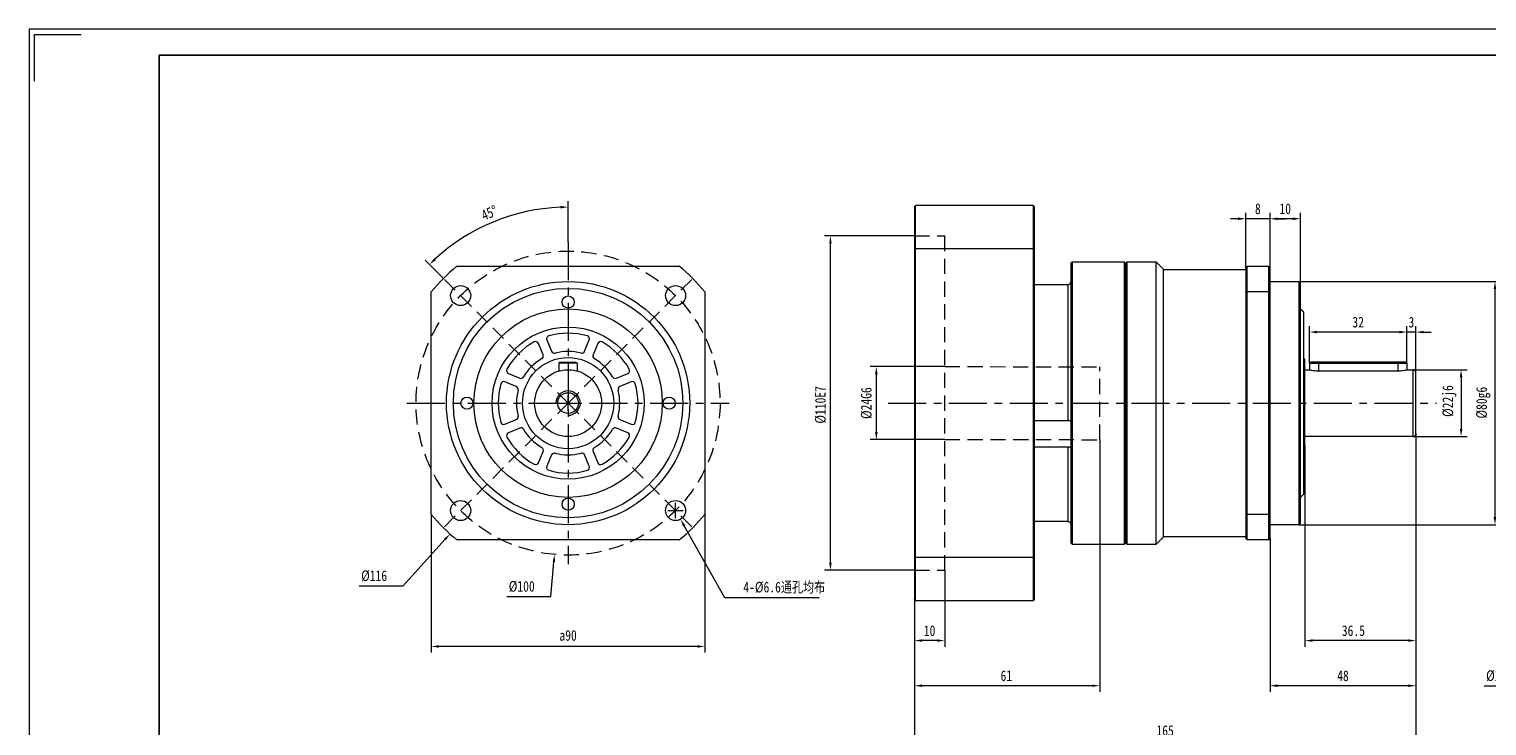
# Model space of a CAD drawing. Header units: millimetres. Extents: x 35 to 754, y 54 to 563.
# Tile 3 of 4: x 35 to 514, y 333 to 563. Entities that reach past the tile are written whole.
import ezdxf

# ---------------------------------------------------------------- set-up
doc = ezdxf.new("R2010")
doc.units = ezdxf.units.MM
doc.header["$LTSCALE"] = 10
doc.linetypes.add('CENTER', pattern=[2, 1.25, -0.25, 0.25, -0.25])
doc.linetypes.add('DASHED', pattern=[0.75, 0.5, -0.25])
doc.layers.get('0').update_dxf_attribs({"lineweight": 18})
for name, color, linetype, lineweight in [('3中心线层', 1, 'CENTER', 18), ('4虚线层', 6, 'DASHED', 18), ('图框_外框线', 7, 'Continuous', 18)]:
    doc.layers.add(name, color=color, linetype=linetype, lineweight=lineweight)
doc.styles.add('TH_GBDIM', font='txt', dxfattribs={"width": 0.8})
doc.dimstyles.new('TH_GBDIM', dxfattribs={"dimtxt": 3.5, "dimasz": 2.5, "dimexe": 2, "dimexo": 0, "dimgap": 1.5, "dimtad": 1, "dimdec": 1, "dimdsep": 46, "dimtxsty": 'TH_GBDIM', "dimcen": 2.5, "dimdle": 5, "dimclrd": 4, "dimclre": 4, "dimclrt": 3, "dimadec": 0, "dimazin": 0, "dimtfac": 0.714286, "dimtdec": 1, "dimtmove": 0, "dimatfit": 3, "dimfxl": 0, "dimtolj": 1, "dimarcsym": 0})

# ---------------------------------------------------------------- blocks, each defined once
blk = doc.blocks.new('*X6')
blk.add_hatch(color=4).paths.add_polyline_path([(550.5, 376.26), (551.12, 375.71), (552.47, 377.85)], flags=0)
at = {"color": 4}
for p, q in [((607.23, 437.06), (607.23, 442.06)), ((604.73, 439.56), (609.73, 439.56)), ((524.72, 346.58), (550.81, 375.99)), ((513.49, 346.58), (524.72, 346.58))]:
    blk.add_line(p, q, dxfattribs=at)
at = {"color": 3, "insert": (518.35, 349.83), "char_height": 3.5, "width": 15.2756, "attachment_point": 5, "style": 'TH_GBDIM'}
blk.add_mtext('%%C165', dxfattribs=at)
blk = doc.blocks.new('*X11')
blk.add_hatch(color=4).paths.add_polyline_path([(250.64, 399.36), (249.91, 398.95), (249.05, 401.33)], flags=0)
at = {"color": 4}
for p, q in [((244.93, 404.21), (249.93, 404.21)), ((247.43, 401.71), (247.43, 406.71)), ((263.62, 375.46), (250.28, 399.15)), ((294.72, 375.46), (263.62, 375.46))]:
    blk.add_line(p, q, dxfattribs=at)
at = {"color": 3, "insert": (283.18, 378.83), "char_height": 3.5, "width": 55.0667, "attachment_point": 5, "style": 'TH_GBDIM'}
blk.add_mtext('4-%%C6.6通孔均布', dxfattribs=at)
blk = doc.blocks.new('*X12')
for points in [[(169.57, 359.92), (169.57, 359.09), (167.07, 359.51)], [(254.57, 359.92), (254.57, 359.09), (257.07, 359.51)]]:
    blk.add_hatch(color=4).paths.add_polyline_path(points, flags=0)
at = {"color": 4}
for p, q in [((167.07, 402.97), (167.07, 357.51)), ((257.07, 402.97), (257.07, 357.51)), ((254.57, 359.51), (169.57, 359.51))]:
    blk.add_line(p, q, dxfattribs=at)
at = {"color": 3, "insert": (212.07, 363.11), "char_height": 3.5, "width": 11.2, "attachment_point": 5, "style": 'TH_GBDIM'}
blk.add_mtext('a90', dxfattribs=at)
blk = doc.blocks.new('*X16')
for points in [[(209.57, 504.42), (209.58, 503.58), (212.07, 504.05)], [(168.57, 486.59), (167.99, 487.19), (166.48, 485.16)]]:
    blk.add_hatch(color=4).paths.add_polyline_path(points, flags=0)
at = {"color": 4}
for p, q in [((212.07, 492.56), (212.07, 506.05)), ((171.06, 480.57), (165.06, 486.57))]:
    blk.add_line(p, q, dxfattribs=at)
blk.add_arc((212.07, 439.56), 64.49, 92.2214, 132.7786, dxfattribs=at)
at = {"color": 3, "insert": (186.15, 502.14), "char_height": 3.5, "width": 12.5704, "attachment_point": 5, "rotation": 22.5, "style": 'TH_GBDIM'}
blk.add_mtext('45%%D', dxfattribs=at)
blk = doc.blocks.new('*X17')
blk.add_hatch(color=4).paths.add_polyline_path([(206.96, 387.31), (207.79, 387.23), (207.6, 389.76)], flags=0)
at = {"color": 4}
for p, q in [((212.07, 437.06), (212.07, 442.06)), ((209.57, 439.56), (214.57, 439.56)), ((206.36, 375.96), (207.38, 387.27)), ((191.94, 375.96), (206.36, 375.96))]:
    blk.add_line(p, q, dxfattribs=at)
at = {"color": 3, "insert": (196.81, 379.21), "char_height": 3.5, "width": 15.3689, "attachment_point": 5, "style": 'TH_GBDIM'}
blk.add_mtext('%%C100', dxfattribs=at)
blk = doc.blocks.new('*X18')
blk.add_hatch(color=4).paths.add_polyline_path([(171.22, 394.94), (171.84, 394.38), (173.21, 396.51)], flags=0)
at = {"color": 4}
for p, q in [((212.07, 437.06), (212.07, 442.06)), ((209.57, 439.56), (214.57, 439.56)), ((157.81, 379.46), (171.53, 394.66)), ((143.39, 379.46), (157.81, 379.46))]:
    blk.add_line(p, q, dxfattribs=at)
at = {"color": 3, "insert": (148.26, 382.71), "char_height": 3.5, "width": 15.3378, "attachment_point": 5, "style": 'TH_GBDIM'}
blk.add_mtext('%%C116', dxfattribs=at)
blk = doc.blocks.new('*X19')
for points in [[(297.96, 492.06), (298.79, 492.06), (298.37, 494.56)], [(297.96, 387.06), (298.79, 387.06), (298.37, 384.56)]]:
    blk.add_hatch(color=4).paths.add_polyline_path(points, flags=0)
at = {"color": 4}
for p, q in [((325.99, 494.56), (296.37, 494.56)), ((298.37, 387.06), (298.37, 492.06)), ((325.99, 384.56), (296.37, 384.56))]:
    blk.add_line(p, q, dxfattribs=at)
at = {"color": 3, "insert": (295.12, 438.98), "char_height": 3.5, "width": 23.2711, "attachment_point": 5, "rotation": 90, "style": 'TH_GBDIM'}
blk.add_mtext('%%C110E7', dxfattribs=at)
blk = doc.blocks.new('*X20')
for points in [[(313.06, 449.06), (313.89, 449.06), (313.48, 451.56)], [(313.06, 430.06), (313.89, 430.06), (313.48, 427.56)]]:
    blk.add_hatch(color=4).paths.add_polyline_path(points, flags=0)
at = {"color": 4}
for p, q in [((335.96, 451.56), (311.48, 451.56)), ((313.48, 430.06), (313.48, 449.06)), ((335.99, 427.56), (311.48, 427.56))]:
    blk.add_line(p, q, dxfattribs=at)
at = {"color": 3, "insert": (310.23, 439.56), "char_height": 3.5, "width": 19.32, "attachment_point": 5, "rotation": 90, "style": 'TH_GBDIM'}
blk.add_mtext('%%C24G6', dxfattribs=at)
blk = doc.blocks.new('*X21')
for points in [[(328.49, 361.85), (328.49, 361.02), (325.99, 361.43)], [(333.49, 361.85), (333.49, 361.02), (335.99, 361.43)]]:
    blk.add_hatch(color=4).paths.add_polyline_path(points, flags=0)
at = {"color": 4}
for p, q in [((335.99, 384.56), (335.99, 359.43)), ((325.99, 374.96), (325.99, 359.43)), ((333.49, 361.43), (328.49, 361.43))]:
    blk.add_line(p, q, dxfattribs=at)
at = {"color": 3, "insert": (330.99, 364.68), "char_height": 3.5, "width": 6.6578, "attachment_point": 5, "style": 'TH_GBDIM'}
blk.add_mtext('10', dxfattribs=at)
blk = doc.blocks.new('*X22')
for points in [[(328.49, 347), (328.49, 346.17), (325.99, 346.58)], [(384.49, 347), (384.49, 346.17), (386.99, 346.58)]]:
    blk.add_hatch(color=4).paths.add_polyline_path(points, flags=0)
at = {"color": 4}
for p, q in [((386.99, 427.53), (386.99, 344.58)), ((325.99, 374.96), (325.99, 344.58)), ((384.49, 346.58), (328.49, 346.58))]:
    blk.add_line(p, q, dxfattribs=at)
at = {"color": 3, "insert": (356.24, 349.83), "char_height": 3.5, "width": 6.7822, "attachment_point": 5, "style": 'TH_GBDIM'}
blk.add_mtext('61', dxfattribs=at)
blk = doc.blocks.new('*X23')
for points in [[(505.43, 448.06), (506.26, 448.06), (505.85, 450.56)], [(505.43, 431.06), (506.26, 431.06), (505.85, 428.56)]]:
    blk.add_hatch(color=4).paths.add_polyline_path(points, flags=0)
at = {"color": 4}
for p, q in [((489.99, 450.56), (507.85, 450.56)), ((505.85, 448.06), (505.85, 431.06)), ((489.99, 428.56), (507.85, 428.56))]:
    blk.add_line(p, q, dxfattribs=at)
at = {"color": 3, "insert": (502.01, 440.24), "char_height": 3.5, "width": 19.32, "attachment_point": 5, "rotation": 90, "style": 'TH_GBDIM'}
blk.add_mtext('%%C22j6', dxfattribs=at)
blk = doc.blocks.new('*X24')
for points in [[(516.58, 477.06), (517.41, 477.06), (517, 479.56)], [(516.58, 402.06), (517.41, 402.06), (517, 399.56)]]:
    blk.add_hatch(color=4).paths.add_polyline_path(points, flags=0)
at = {"color": 4}
for p, q in [((452.49, 479.56), (519, 479.56)), ((517, 477.06), (517, 402.06)), ((452.49, 399.56), (519, 399.56))]:
    blk.add_line(p, q, dxfattribs=at)
at = {"color": 3, "insert": (513.16, 439.71), "char_height": 3.5, "width": 19.32, "attachment_point": 5, "rotation": 90, "style": 'TH_GBDIM'}
blk.add_mtext('%%C80g6', dxfattribs=at)
blk = doc.blocks.new('*X25')
for points in [[(458.49, 463.34), (458.49, 462.51), (455.99, 462.92)], [(485.49, 463.34), (485.49, 462.51), (487.99, 462.92)]]:
    blk.add_hatch(color=4).paths.add_polyline_path(points, flags=0)
at = {"color": 4}
for p, q in [((455.99, 452.66), (455.99, 464.92)), ((485.49, 462.92), (458.49, 462.92)), ((487.99, 452.66), (487.99, 464.92))]:
    blk.add_line(p, q, dxfattribs=at)
at = {"color": 3, "insert": (471.99, 466.17), "char_height": 3.5, "width": 7, "attachment_point": 5, "style": 'TH_GBDIM'}
blk.add_mtext('32', dxfattribs=at)
blk = doc.blocks.new('*X26')
for points in [[(485.49, 463.34), (485.49, 462.51), (487.99, 462.92)], [(493.49, 463.34), (493.49, 462.51), (490.99, 462.92)]]:
    blk.add_hatch(color=4).paths.add_polyline_path(points, flags=0)
at = {"color": 4}
for p, q in [((485.49, 462.92), (482.99, 462.92)), ((487.99, 452.66), (487.99, 464.92)), ((490.99, 462.92), (487.99, 462.92)), ((490.99, 449.56), (490.99, 464.92)), ((493.49, 462.92), (495.99, 462.92))]:
    blk.add_line(p, q, dxfattribs=at)
at = {"color": 3, "insert": (489.49, 466.17), "char_height": 3.5, "width": 3.0178, "attachment_point": 5, "style": 'TH_GBDIM'}
blk.add_mtext('3', dxfattribs=at)
blk = doc.blocks.new('*X27')
for points in [[(456.99, 361.85), (456.99, 361.02), (454.49, 361.43)], [(488.49, 361.85), (488.49, 361.02), (490.99, 361.43)]]:
    blk.add_hatch(color=4).paths.add_polyline_path(points, flags=0)
at = {"color": 4}
for p, q in [((490.99, 429.56), (490.99, 359.43)), ((454.49, 425.56), (454.49, 359.43)), ((488.49, 361.43), (456.99, 361.43))]:
    blk.add_line(p, q, dxfattribs=at)
at = {"color": 3, "insert": (470.42, 364.68), "char_height": 3.5, "width": 14.9644, "attachment_point": 5, "style": 'TH_GBDIM'}
blk.add_mtext('36.5', dxfattribs=at)
blk = doc.blocks.new('*X28')
for points in [[(445.49, 347), (445.49, 346.17), (442.99, 346.58)], [(488.49, 347), (488.49, 346.17), (490.99, 346.58)]]:
    blk.add_hatch(color=4).paths.add_polyline_path(points, flags=0)
at = {"color": 4}
for p, q in [((490.99, 429.56), (490.99, 344.58)), ((442.99, 395.06), (442.99, 344.58)), ((488.49, 346.58), (445.49, 346.58))]:
    blk.add_line(p, q, dxfattribs=at)
at = {"color": 3, "insert": (466.99, 349.83), "char_height": 3.5, "width": 7.2178, "attachment_point": 5, "style": 'TH_GBDIM'}
blk.add_mtext('48', dxfattribs=at)
blk = doc.blocks.new('*X29')
for points in [[(445.49, 500.63), (445.49, 499.79), (442.99, 500.21)], [(450.49, 500.63), (450.49, 499.79), (452.99, 500.21)]]:
    blk.add_hatch(color=4).paths.add_polyline_path(points, flags=0)
at = {"color": 4}
for p, q in [((442.99, 484.06), (442.99, 502.21)), ((450.49, 500.21), (445.49, 500.21)), ((452.99, 479.06), (452.99, 502.21))]:
    blk.add_line(p, q, dxfattribs=at)
at = {"color": 3, "insert": (447.99, 503.46), "char_height": 3.5, "width": 6.6578, "attachment_point": 5, "style": 'TH_GBDIM'}
blk.add_mtext('10', dxfattribs=at)
blk = doc.blocks.new('*X30')
for points in [[(432.49, 500.63), (432.49, 499.79), (434.99, 500.21)], [(445.49, 500.63), (445.49, 499.79), (442.99, 500.21)]]:
    blk.add_hatch(color=4).paths.add_polyline_path(points, flags=0)
at = {"color": 4}
for p, q in [((432.49, 500.21), (429.99, 500.21)), ((434.99, 484.06), (434.99, 502.21)), ((442.99, 500.21), (434.99, 500.21)), ((442.99, 484.06), (442.99, 502.21)), ((445.49, 500.21), (447.99, 500.21))]:
    blk.add_line(p, q, dxfattribs=at)
at = {"color": 3, "insert": (438.99, 503.46), "char_height": 3.5, "width": 3.1733, "attachment_point": 5, "style": 'TH_GBDIM'}
blk.add_mtext('8', dxfattribs=at)
blk = doc.blocks.new('*X31')
for points in [[(328.49, 328.97), (328.49, 328.13), (325.99, 328.55)], [(488.49, 328.97), (488.49, 328.13), (490.99, 328.55)]]:
    blk.add_hatch(color=4).paths.add_polyline_path(points, flags=0)
at = {"color": 4}
for p, q in [((490.99, 429.56), (490.99, 326.55)), ((325.99, 374.96), (325.99, 326.55)), ((328.49, 328.55), (488.49, 328.55))]:
    blk.add_line(p, q, dxfattribs=at)
at = {"color": 3, "insert": (408.49, 331.8), "char_height": 3.5, "width": 10.5467, "attachment_point": 5, "style": 'TH_GBDIM'}
blk.add_mtext('165', dxfattribs=at)

msp = doc.modelspace()

# ---------------------------------------------------------------- linework, layer by layer
at = {"color": 7, "linetype": 'Continuous', "lineweight": 15}
for p, q in [((325.99, 504.16), (325.99, 490.23)), ((326.39, 490.37), (326.39, 504.56)), ((365.09, 504.56), (326.39, 504.56)), ((365.09, 504.56), (365.09, 490.37)), ((365.49, 490.23), (365.49, 504.16)), ((325.99, 490.23), (325.99, 388.89)), ((326.39, 388.76), (326.39, 490.37)), ((365.09, 490.37), (326.39, 490.37)), ((365.09, 490.37), (365.09, 388.76)), ((365.49, 388.89), (365.49, 490.23)), ((175.48, 484.56), (248.67, 484.56)), ((377.49, 485.56), (377.49, 439.56)), ((377.99, 439.56), (377.99, 486.06)), ((394.99, 486.06), (394.99, 393.06)), ((395.49, 393.56), (395.49, 485.56)), ((395.49, 485.56), (395.49, 439.56)), ((395.99, 439.56), (395.99, 486.06)), ((405.49, 439.56), (405.49, 486.06)), ((435.49, 476.15), (435.49, 484.56)), ((435.49, 484.56), (442.49, 484.56)), ((442.49, 484.56), (442.49, 476.15)), ((407.99, 439.56), (407.99, 483.56)), ((434.99, 484.06), (434.99, 475.98)), ((442.99, 475.98), (442.99, 484.06)), ((452.49, 479.56), (452.49, 399.56)), ((167.07, 402.97), (167.07, 476.15)), ((257.07, 476.15), (257.07, 402.97)), ((365.49, 478.56), (376.49, 478.56)), ((376.49, 478.56), (376.49, 433.73)), ((434.99, 475.98), (434.99, 403.15)), ((435.49, 402.97), (435.49, 476.15)), ((442.49, 476.15), (435.49, 476.15)), ((442.49, 476.15), (442.49, 402.97)), ((442.99, 403.15), (442.99, 475.98)), ((452.99, 400.06), (452.99, 479.06)), ((453.99, 469.56), (453.99, 409.56)), ((203.87, 455.46), (202.32, 459.18)), ((205.1, 460.33), (206.64, 456.6)), ((217.51, 456.6), (219.05, 460.33)), ((221.82, 459.18), (220.28, 455.46)), ((209.47, 453.06), (209.07, 452.66)), ((215.07, 452.66), (209.07, 452.66)), ((209.07, 452.66), (209.07, 450.14)), ((209.47, 453.06), (214.67, 453.06)), ((214.67, 453.06), (215.07, 452.66)), ((215.07, 452.66), (215.07, 450.14)), ((454.49, 425.56), (454.49, 453.56)), ((455.99, 452.66), (455.99, 450.56)), ((455.99, 452.66), (458.99, 452.66)), ((458.99, 453.06), (456.39, 453.06)), ((484.99, 453.06), (458.99, 453.06)), ((458.99, 452.66), (458.99, 453.06)), ((458.99, 452.66), (484.99, 452.66)), ((458.99, 452.66), (458.99, 450.14)), ((487.59, 453.06), (484.99, 453.06)), ((484.99, 453.06), (484.99, 452.66)), ((484.99, 452.66), (487.99, 452.66)), ((484.99, 452.66), (484.99, 450.14)), ((487.99, 452.66), (487.99, 450.56)), ((195.03, 445), (191.31, 446.54)), ((192.45, 449.31), (196.18, 447.77)), ((227.97, 447.77), (231.69, 449.31)), ((232.84, 446.54), (229.12, 445)), ((458.99, 450.14), (484.99, 450.14)), ((489.99, 450.56), (489.99, 428.56)), ((490.99, 429.56), (490.99, 449.56)), ((377.49, 439.56), (377.49, 393.56)), ((377.99, 393.06), (377.99, 439.56)), ((395.49, 439.56), (395.49, 393.56)), ((395.99, 393.06), (395.99, 439.56)), ((405.49, 393.06), (405.49, 439.56)), ((407.99, 395.56), (407.99, 439.56)), ((191.31, 432.58), (195.03, 434.13)), ((229.12, 434.13), (232.84, 432.58)), ((376.49, 433.73), (365.49, 433.73)), ((196.18, 431.35), (192.45, 429.81)), ((231.69, 429.81), (227.97, 431.35)), ((202.32, 419.94), (203.87, 423.67)), ((206.64, 422.52), (205.1, 418.79)), ((219.05, 418.79), (217.51, 422.52)), ((220.28, 423.67), (221.82, 419.94)), ((365.49, 425.2), (376.49, 425.2)), ((376.49, 425.2), (376.49, 400.56)), ((434.99, 403.15), (434.99, 395.06)), ((435.49, 394.56), (435.49, 402.97)), ((435.49, 402.97), (442.49, 402.97)), ((442.49, 402.97), (442.49, 394.56)), ((442.99, 395.06), (442.99, 403.15)), ((376.49, 400.56), (365.49, 400.56)), ((248.67, 394.56), (175.48, 394.56)), ((442.49, 394.56), (435.49, 394.56)), ((325.99, 388.89), (325.99, 374.96)), ((326.39, 374.56), (326.39, 388.76)), ((365.09, 388.76), (326.39, 388.76)), ((365.09, 388.76), (365.09, 374.56)), ((365.49, 374.96), (365.49, 388.89)), ((365.09, 374.56), (326.39, 374.56))]:
    msp.add_line(p, q, dxfattribs=at)
at = {"color": 1, "linetype": 'DASHED'}
for q in [(171.06, 480.57), (253.09, 480.57), (171.06, 398.55), (253.09, 398.55)]:
    msp.add_line((212.07, 439.56), q, dxfattribs=at)
for p, q in [((209.47, 453.06), (209.07, 452.66)), ((209.47, 453.06), (209.07, 452.66)), ((209.07, 452.66), (209.07, 450.14)), ((209.07, 452.66), (209.07, 450.14)), ((209.47, 453.06), (214.67, 453.06)), ((209.47, 453.06), (214.67, 453.06)), ((214.67, 453.06), (215.07, 452.66)), ((214.67, 453.06), (215.07, 452.66)), ((215.07, 452.66), (215.07, 450.14)), ((215.07, 452.66), (215.07, 450.14))]:
    msp.add_line(p, q)
msp.add_circle((212.07, 439.56), 50, dxfattribs=at)
at = {"color": 7, "linetype": 'Continuous', "lineweight": 15}
for centre, radius in [((212.07, 439.56), 40), ((176.72, 474.92), 3.3), ((212.07, 439.56), 37.75), ((212.07, 472.81), 2), ((247.43, 474.92), 3.3), ((212.07, 439.56), 31), ((212.07, 439.56), 25), ((212.07, 439.56), 15), ((178.82, 439.56), 2), ((245.32, 439.56), 2), ((212.07, 406.31), 2), ((176.72, 404.21), 3.3), ((247.43, 404.21), 3.3)]:
    msp.add_circle(centre, radius, dxfattribs=at)
for radius in [11, 3.4]:
    msp.add_circle((212.07, 439.56), radius)
for centre, radius, start, end in [((212.07, 439.56), 58, 129.1167, 140.8833), ((212.07, 439.56), 58, 39.1167, 50.8833), ((206.02, 460.71), 1, 105.975, 202.5), ((212.07, 439.56), 23, 74.025, 105.975), ((218.13, 460.71), 1, 337.5, 74.025), ((212.07, 439.56), 23, 119.025, 150.975), ((201.4, 458.8), 1, 22.5, 119.025), ((207.56, 456.99), 1, 202.5, 284.5164), ((212.07, 439.56), 17, 75.4836, 104.5164), ((216.59, 456.99), 1, 255.4836, 337.5), ((222.75, 458.8), 1, 60.975, 157.5), ((212.07, 439.56), 23, 29.025, 60.975), ((212.07, 439.56), 17, 120.4836, 149.5164), ((202.94, 455.07), 1, 300.4836, 22.5), ((221.21, 455.07), 1, 157.5, 239.5164), ((212.07, 439.56), 17, 30.4836, 59.5164), ((453.49, 453.56), 1, 0, 60), ((190.92, 445.62), 1, 67.5, 164.025), ((192.84, 450.24), 1, 150.975, 247.5), ((196.56, 448.69), 1, 247.5, 329.5164), ((227.59, 448.69), 1, 210.4836, 292.5), ((231.31, 450.24), 1, 292.5, 29.025), ((233.22, 445.62), 1, 15.975, 112.5), ((489.99, 449.56), 1, 0, 90), ((212.07, 439.56), 23, 164.025, 195.975), ((194.65, 444.07), 1, 345.4836, 67.5), ((212.07, 439.56), 17, 165.4836, 194.5164), ((229.5, 444.07), 1, 112.5, 194.5164), ((212.07, 439.56), 17, 345.4836, 14.5164), ((212.07, 439.56), 23, 344.025, 15.975), ((190.92, 433.51), 1, 195.975, 292.5), ((194.65, 435.05), 1, 292.5, 14.5164), ((229.5, 435.05), 1, 165.4836, 247.5), ((233.22, 433.51), 1, 247.5, 344.025), ((192.84, 428.89), 1, 112.5, 209.025), ((212.07, 439.56), 23, 209.025, 240.975), ((196.56, 430.43), 1, 30.4836, 112.5), ((212.07, 439.56), 17, 210.4836, 239.5164), ((212.07, 439.56), 17, 300.4836, 329.5164), ((212.07, 439.56), 23, 299.025, 330.975), ((227.59, 430.43), 1, 67.5, 149.5164), ((231.31, 428.89), 1, 330.975, 67.5), ((489.99, 429.56), 1, 270, 0), ((202.94, 424.05), 1, 337.5, 59.5164), ((207.56, 422.14), 1, 75.4836, 157.5), ((212.07, 439.56), 17, 255.4836, 284.5164), ((216.59, 422.14), 1, 22.5, 104.5164), ((221.21, 424.05), 1, 120.4836, 202.5), ((453.49, 425.56), 1, 300, 0), ((201.4, 420.32), 1, 240.975, 337.5), ((206.02, 418.41), 1, 157.5, 254.025), ((212.07, 439.56), 23, 254.025, 285.975), ((218.13, 418.41), 1, 285.975, 22.5), ((222.75, 420.32), 1, 202.5, 299.025), ((212.07, 439.56), 58, 219.1167, 230.8833), ((212.07, 439.56), 58, 309.1167, 320.8833)]:
    msp.add_arc(centre, radius, start, end, dxfattribs=at)
at = {"color": 4}
msp.add_arc((212.07, 439.56), 4, 270, 180, dxfattribs=at)
at = {"color": 7, "linetype": 'Continuous', "lineweight": 15}
for points in [[(325.99, 504.16), (326.39, 504.56)], [(365.49, 504.16), (365.09, 504.56)], [(326.39, 490.37), (325.99, 490.23)], [(365.49, 490.23), (365.09, 490.37)], [(377.49, 485.56), (377.99, 486.06)], [(377.99, 486.06), (394.99, 486.06)], [(394.99, 486.06), (395.49, 485.56)], [(395.49, 485.56), (395.99, 486.06)], [(395.99, 486.06), (405.49, 486.06)], [(405.49, 486.06), (407.99, 483.56)], [(434.99, 484.06), (435.49, 484.56)], [(442.49, 484.56), (442.99, 484.06)], [(407.99, 483.56), (434.99, 483.56)], [(442.99, 479.56), (452.49, 479.56)], [(452.49, 479.56), (452.99, 479.06)], [(434.99, 475.98), (435.49, 476.15)], [(442.49, 476.15), (442.99, 475.98)], [(452.99, 470.56), (453.99, 469.56)], [(455.99, 452.66), (456.39, 453.06)], [(487.59, 453.06), (487.99, 452.66)], [(454.49, 450.56), (455.99, 450.56)], [(487.99, 450.56), (489.99, 450.56)], [(489.99, 428.56), (454.49, 428.56)], [(453.99, 409.56), (452.99, 408.56)], [(434.99, 403.15), (435.49, 402.97)], [(442.49, 402.97), (442.99, 403.15)], [(452.49, 399.56), (442.99, 399.56)], [(452.99, 400.06), (452.49, 399.56)], [(377.99, 393.06), (377.49, 393.56)], [(395.49, 393.56), (394.99, 393.06)], [(395.99, 393.06), (395.49, 393.56)], [(407.99, 395.56), (405.49, 393.06)], [(434.99, 395.56), (407.99, 395.56)], [(435.49, 394.56), (434.99, 395.06)], [(442.49, 394.56), (442.99, 395.06)], [(326.39, 388.76), (325.99, 388.89)], [(365.49, 388.89), (365.09, 388.76)], [(394.99, 393.06), (377.99, 393.06)], [(405.49, 393.06), (395.99, 393.06)], [(326.39, 374.56), (325.99, 374.96)], [(365.09, 374.56), (365.49, 374.96)]]:
    msp.add_open_spline(points, degree=1, dxfattribs=at)
for points, knots in [([(376.49, 478.56), (376.6, 478.57), (376.82, 478.59), (377.11, 478.75), (377.34, 478.99), (377.47, 479.27), (377.48, 479.46), (377.49, 479.54)], [0, 0, 0, 0, 0.324176, 0.648287, 0.97923, 1.316864, 1.550821, 1.550821, 1.550821, 1.550821]), ([(456.02, 450.55), (456.01, 450.55), (455.97, 450.57), (456.22, 450.5), (456.76, 450.37), (457.57, 450.23), (458.36, 450.15), (458.85, 450.15), (458.99, 450.14)], [0, 0, 0, 0, 0.190566, 0.819514, 1.455093, 2.111025, 2.771099, 3.043866, 3.043866, 3.043866, 3.043866]), ([(484.99, 450.14), (485.32, 450.15), (485.98, 450.17), (486.86, 450.3), (487.54, 450.44), (487.94, 450.55), (487.95, 450.55), (487.95, 450.55)], [0, 0, 0, 0, 0.628369, 1.256161, 1.898826, 2.552076, 3.001479, 3.001479, 3.001479, 3.001479]), ([(377.36, 433.76), (377.36, 433.76), (377.31, 433.77), (377.13, 433.75), (376.83, 433.74), (376.6, 433.73), (376.49, 433.73)], [0, 0, 0, 0, 0.0513908, 0.3237465, 0.6004155, 0.8772015, 0.8772015, 0.8772015, 0.8772015]), ([(376.49, 425.2), (376.6, 425.2), (376.82, 425.18), (377.11, 425.08), (377.34, 424.95), (377.47, 424.8), (377.48, 424.72), (377.49, 424.69)], [0, 0, 0, 0, 0.25138, 0.50271, 0.759336, 1.021152, 1.202575, 1.202575, 1.202575, 1.202575]), ([(377.49, 399.59), (377.49, 399.6), (377.49, 399.73), (377.43, 399.96), (377.26, 400.24), (376.99, 400.45), (376.72, 400.55), (376.55, 400.56), (376.49, 400.56)], [0, 0, 0, 0, 0.050703, 0.376079, 0.7045, 1.040597, 1.377079, 1.551485, 1.551485, 1.551485, 1.551485])]:
    msp.add_open_spline(points, degree=3, knots=knots, dxfattribs=at)
at = {"layer": '3中心线层'}
for p, q in [((212.07, 492.56), (212.07, 386.56)), ((159.07, 439.56), (265.07, 439.56)), ((317.38, 439.56), (497.72, 439.56))]:
    msp.add_line(p, q, dxfattribs=at)
at = {"layer": '4虚线层'}
for p, q in [((325.99, 494.56), (335.99, 494.56)), ((335.99, 384.56), (335.99, 494.56)), ((335.96, 451.56), (386.96, 451.53)), ((386.99, 427.53), (386.96, 451.53)), ((335.99, 427.56), (386.99, 427.53)), ((325.99, 384.56), (335.99, 384.56))]:
    msp.add_line(p, q, dxfattribs=at)
at = {"layer": '图框_外框线', "color": 3}
msp.add_lwpolyline([(34.77, 53.82), (754.24, 53.82), (754.24, 562.59), (34.77, 562.59)], close=True, dxfattribs=at)
msp.add_lwpolyline([(36.48, 545.46), (36.48, 560.87), (51.9, 560.87)], dxfattribs=at)
at = {"layer": '图框_外框线', "color": 3, "lineweight": 25}
msp.add_lwpolyline([(77.59, 62.39), (745.67, 62.39), (745.67, 554.02), (77.59, 554.02)], close=True, dxfattribs=at)

# ---------------------------------------------------------------- dimensions: what is measured, and where the dimension line sits
dim = msp.add_angular_dim_2l(base=(187.4, 499.14), line1=((212.07, 492.56), (212.07, 386.56)), line2=((212.07, 439.56), (171.06, 480.57)), dimstyle='TH_GBDIM', override={"dimtad": 1, "dimtih": 0, "dimtoh": 0, "dimsah": 1, "dimtdec": 0, "dimtzin": 0})
dim.commit()
dim.dimension.update_dxf_attribs({"geometry": '*X16', "text_midpoint": (186.15, 502.14)})
for base, p1, p2, picture, middle in [((434.99, 500.21), (442.99, 484.06), (434.99, 484.06), '*X30', (438.99, 503.46)), ((442.99, 500.21), (452.99, 479.06), (442.99, 484.06), '*X29', (447.99, 503.46)), ((455.99, 462.92), (487.99, 452.66), (455.99, 452.66), '*X25', (471.99, 466.17)), ((490.99, 328.55), (325.99, 374.96), (490.99, 429.56), '*X31', (408.49, 331.8)), ((325.99, 361.43), (335.99, 384.56), (325.99, 374.96), '*X21', (330.99, 364.68))]:
    dim = msp.add_linear_dim(base=base, p1=p1, p2=p2, dimstyle='TH_GBDIM', override={"dimsah": 1, "dimtzin": 0})
    dim.commit()
    dim.dimension.update_dxf_attribs({"geometry": picture, "text_midpoint": middle})
for p1, p2, picture, middle in [((661.99, 501.27), (552.47, 377.85), '*X6', (524.72, 346.58)), ((216.55, 489.36), (207.6, 389.76), '*X17', (206.36, 375.96)), ((250.94, 482.61), (173.21, 396.51), '*X18', (157.81, 379.46))]:
    dim = msp.add_diameter_dim_2p(p1=p1, p2=p2, dimstyle='TH_GBDIM', override={"dimtih": 1, "dimtoh": 1, "dimpost": '%%C<>', "dimsah": 1, "dimtofl": 0, "dimtzin": 0})
    dim.commit()
    dim.dimension.update_dxf_attribs({"geometry": picture, "text_midpoint": middle, "dimtype": 163})
for base, p1, p2, text, picture, middle in [((298.37, 494.56), (325.99, 384.56), (325.99, 494.56), '%%C<>E7', '*X19', (298.37, 438.98)), ((517, 399.56), (452.49, 479.56), (452.49, 399.56), '%%C<>g6', '*X24', (517, 439.71)), ((313.48, 451.56), (335.99, 427.56), (335.96, 451.56), '%%C<>G6', '*X20', (313.48, 439.56)), ((505.85, 428.56), (489.99, 450.56), (489.99, 428.56), '%%C<>j6', '*X23', (505.85, 440.24))]:
    dim = msp.add_linear_dim(base=base, p1=p1, p2=p2, angle=90, text=text, dimstyle='TH_GBDIM', override={"dimsah": 1, "dimtzin": 0})
    dim.commit()
    dim.dimension.update_dxf_attribs({"geometry": picture, "text_midpoint": middle, "dimtype": 160})
for base, p1, p2, picture, middle in [((487.99, 462.92), (490.99, 449.56), (487.99, 452.66), '*X26', (489.49, 462.92)), ((325.99, 346.58), (386.99, 427.53), (325.99, 374.96), '*X22', (356.24, 346.58)), ((442.99, 346.58), (490.99, 429.56), (442.99, 395.06), '*X28', (466.99, 346.58)), ((454.49, 361.43), (490.99, 429.56), (454.49, 425.56), '*X27', (470.42, 361.43))]:
    dim = msp.add_linear_dim(base=base, p1=p1, p2=p2, dimstyle='TH_GBDIM', override={"dimsah": 1, "dimtzin": 0})
    dim.commit()
    dim.dimension.update_dxf_attribs({"geometry": picture, "text_midpoint": middle, "dimtype": 160})
dim = msp.add_linear_dim(base=(167.07, 359.51), p1=(257.07, 402.97), p2=(167.07, 402.97), text='a<>', dimstyle='TH_GBDIM', override={"dimsah": 1, "dimtzin": 0})
dim.commit()
dim.dimension.update_dxf_attribs({"geometry": '*X12', "text_midpoint": (212.07, 363.11)})
dim = msp.add_diameter_dim_2p(p1=(245.81, 407.08), p2=(249.05, 401.33), text='4-<>通孔均布', dimstyle='TH_GBDIM', override={"dimtih": 1, "dimtoh": 1, "dimpost": '%%C<>', "dimsah": 1, "dimtofl": 0, "dimtzin": 0})
dim.commit()
dim.dimension.update_dxf_attribs({"geometry": '*X11', "text_midpoint": (263.62, 375.46), "dimtype": 163})

doc.saveas('drawing.dxf')
